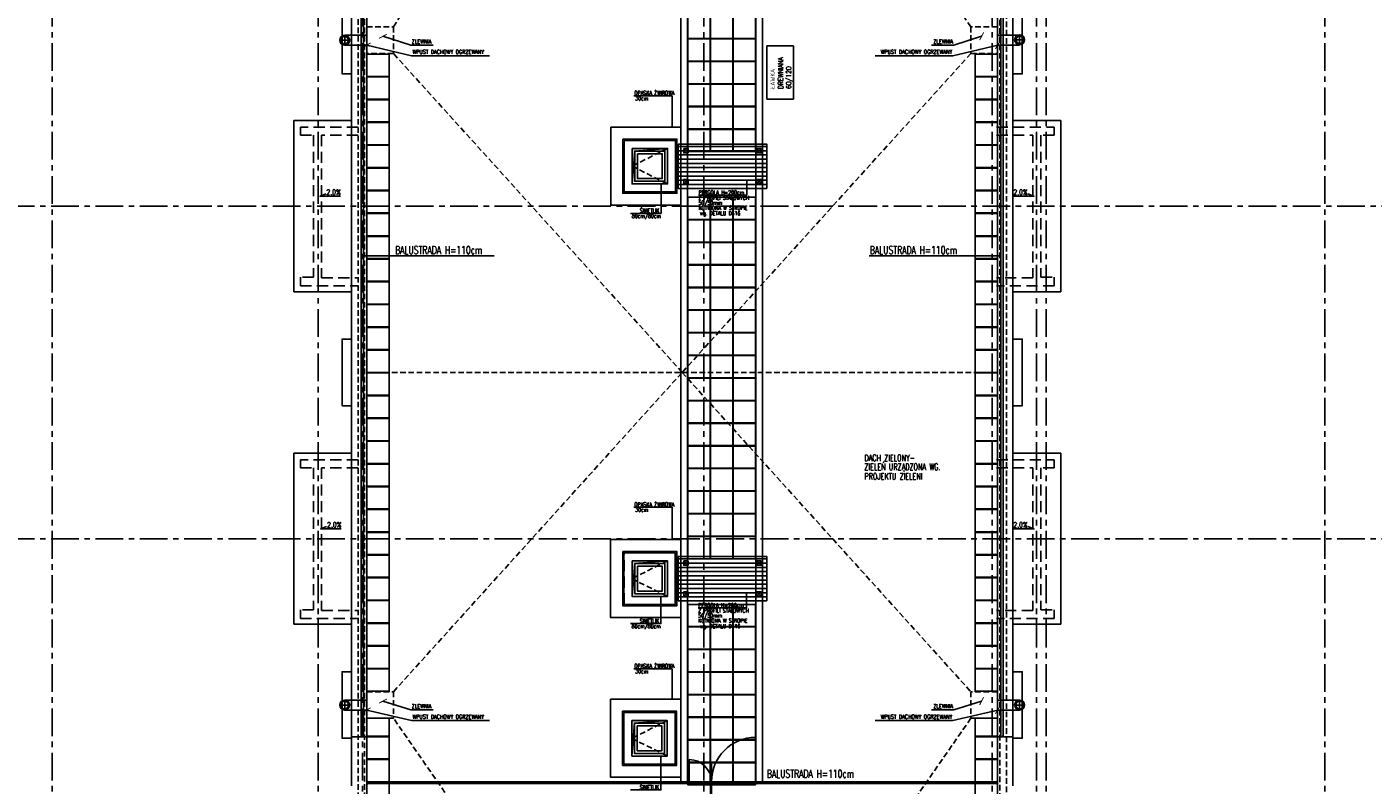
# Model space of a CAD drawing. Extents: x 41755 to 123924, y -112333 to 86187.
# Tile 36 of 256: x 106054 to 109090, y -100051 to -98342. Entities that reach past the tile are written whole.
import ezdxf
from ezdxf.enums import TextEntityAlignment as Align

# ---------------------------------------------------------------- set-up
doc = ezdxf.new("R2010")
doc.units = 0
doc.header["$LTSCALE"] = 50
doc.linetypes.add('CENTER', pattern=[2, 1.25, -0.25, 0.25, -0.25])
doc.linetypes.add('DASHED', pattern=[0.75, 0.5, -0.25])
doc.layers.get('0').update_dxf_attribs({"color": 101, "linetype": 'CONTINUOUS'})
for name, color, linetype in [('Ele-balustrada', 8, 'CONTINUOUS'), ('Ins-wod', 4, 'CONTINUOUS'), ('Okn---okna', 5, 'CONTINUOUS'), ('Opis-spadki', 61, 'CONTINUOUS'), ('Os-osie glowne', 1, 'CENTER'), ('Pos-ceramika', 14, 'CONTINUOUS'), ('Pzt-chodniki-hatch', 252, 'CONTINUOUS'), ('Sc-metal', 141, 'CONTINUOUS'), ('Sch-opis', 51, 'CONTINUOUS'), ('W-idok', 8, 'CONTINUOUS'), ('W-idok pod', 5, 'DASHED'), ('W-izol-w', 144, 'CONTINUOUS'), ('W-otwor-strop', 1, 'CONTINUOUS'), ('W-widok-spadki', 61, 'CONTINUOUS'), ('Wyp-meble', 155, 'CONTINUOUS')]:
    doc.layers.add(name, color=color, linetype=linetype)
doc.styles.add('ROMANS', font='romans', dxfattribs={"width": 0.85})
doc.dimstyles.new('CHMIELNA', dxfattribs={"dimscale": 3.5, "dimtxt": 4, "dimasz": 1.5, "dimexe": 3, "dimexo": 0, "dimgap": 1, "dimtad": 1, "dimdec": 1, "dimrnd": 0.5, "dimzin": 12, "dimdsep": 46, "dimtxsty": 'ROMANS', "dimblk": 'DIMTICK', "dimcen": 0.09, "dimse1": 1, "dimse2": 1, "dimclrd": 143, "dimclrt": 53, "dimadec": 0, "dimazin": 0, "dimtfac": 1, "dimtdec": 1, "dimtix": 1, "dimtmove": 2, "dimatfit": 2, "dimldrblk": 'ARCHTICK', "dimfxl": 0, "dimtolj": 1, "dimtzin": 0, "dimarcsym": 0})

# ---------------------------------------------------------------- blocks, each defined once
blk = doc.blocks.new('SPADKI')
at = {"ltscale": 25}
blk.add_lwpolyline([(0, 0), (0, -70), (-8, -50), (-8, -50)], dxfattribs=at)
at = {"ltscale": 25, "style": 'ROMANS', "width": 0.7}
blk.add_attdef('SP%', text='', height=18, rotation=90, dxfattribs=at).set_placement((-4.9, -24), align=Align.CENTER)
blk = doc.blocks.new('DIMTICK')
for p, q in [((-1, 0), (1, 0)), ((0, 1), (0, -1))]:
    blk.add_line(p, q)
at = {"const_width": 0.141}
blk.add_lwpolyline([(0.71, 0.71), (-0.71, -0.71)], dxfattribs=at)
blk = doc.blocks.new('_sfkhmgkjm')
for points in [[(-3.5, 0), (-3.5, -0.5)], [(-3.5, 0), (3.5, 0), (3.5, 0)], [(3.5, 0), (3.5, -0.5)]]:
    blk.add_lwpolyline(points)
blk.add_lwpolyline([(3.5, -0.5, -0.284735), (-3.5, -0.5, -7)], format="xyb")
blk = doc.blocks.new('_kdjkgjksjhgkfhh')
for p, q in [((-11.2, 0), (11.2, 0)), ((0, 11.2), (0, -11.2))]:
    blk.add_line(p, q)
for radius in [11.3, 8.25]:
    blk.add_circle((0, 0), radius)

msp = doc.modelspace()

# ---------------------------------------------------------------- hatches: boundary and pattern name
at = {"layer": 'W-idok'}
h = msp.add_hatch(dxfattribs=at)
h.set_pattern_fill('ANSI31', color=256, scale=3, angle=135, style=0)
h.set_pattern_definition([(180, (51853.137, 1496.259), (-4e-15, -9.525), [])])
h.paths.add_polyline_path([(107522.966, -98605.824), (107522.966, -98705.824), (107722.685, -98705.824), (107722.685, -98605.824)])
h = msp.add_hatch(dxfattribs=at)
h.set_pattern_fill('ANSI31', color=256, scale=3, angle=135, style=0)
h.set_pattern_definition([(180, (51853.137, 566.259), (-4e-15, -9.525), [])])
h.paths.add_polyline_path([(107522.966, -99535.824), (107522.966, -99635.824), (107722.685, -99635.824), (107722.685, -99535.824)])
at = {"layer": 'W-otwor-strop', "linetype": 'Continuous', "ltscale": 0.5}
h = msp.add_hatch(color=256, dxfattribs=at)
h.paths.add_polyline_path([(107424.966, -98621.824), (107498.966, -98615.824), (107418.966, -98615.824), (107418.966, -98639.487), (107423.054, -98645.399)])
h.paths.add_polyline_path([(107423.054, -98645.399), (107418.966, -98639.487), (107418.966, -98695.824)])
h = msp.add_hatch(color=256, dxfattribs=at)
h.paths.add_polyline_path([(107424.966, -99551.824), (107498.966, -99545.824), (107418.966, -99545.824), (107418.966, -99569.487), (107423.054, -99575.399)])
h.paths.add_polyline_path([(107423.054, -99575.399), (107418.966, -99569.487), (107418.966, -99625.824)])
h = msp.add_hatch(color=256, dxfattribs=at)
h.paths.add_polyline_path([(107424.466, -99911.824), (107498.466, -99905.824), (107418.466, -99905.824), (107418.466, -99929.487), (107422.554, -99935.399)])
h.paths.add_polyline_path([(107422.554, -99935.399), (107418.466, -99929.487), (107418.466, -99985.824)])

# ---------------------------------------------------------------- linework, layer by layer
at = {"layer": 'Ele-balustrada'}
for points in [[(106808.466, -99941.816), (106808.466, -97271.832)], [(106813.466, -99941.816), (106813.466, -97271.832)], [(108250.466, -99941.816), (108250.466, -97271.832)], [(108255.466, -99941.816), (108255.466, -97271.832)], [(107697.966, -100043.824), (107697.966, -99943.824)], [(107547.966, -100043.824), (107547.966, -99993.824)], [(107595.967, -100099.814), (107595.967, -100002.981)], [(107597.966, -100099.751), (107597.966, -100002.919)], [(106822.154, -100043.824), (108241.778, -100043.824)], [(106822.154, -100047.824), (108241.778, -100047.824)]]:
    msp.add_lwpolyline(points, dxfattribs=at)
for centre, radius, start, end in [((107697.966, -100043.824), 100, 90, 180), ((107547.966, -100043.824), 50, 0, 90)]:
    msp.add_arc(centre, radius, start, end, dxfattribs=at)
at = {"layer": 'Okn---okna', "linetype": 'DASHED', "ltscale": 0.5}
for points in [[(107498.966, -98615.824), (107418.966, -98655.824), (107498.966, -98695.824)], [(107498.466, -99545.824), (107418.466, -99585.824), (107498.466, -99625.824)], [(107498.466, -99905.824), (107418.466, -99945.824), (107498.466, -99985.824)]]:
    msp.add_lwpolyline(points, dxfattribs=at)
at = {"layer": 'Okn---okna'}
for points in [[(107418.966, -98615.824), (107498.966, -98615.824), (107498.966, -98695.824), (107418.966, -98695.824)], [(107424.966, -98621.824), (107492.966, -98621.824), (107492.966, -98689.824), (107424.966, -98689.824)], [(107430.966, -98627.824), (107486.966, -98627.824), (107486.966, -98683.824), (107430.966, -98683.824)], [(107418.966, -99545.824), (107498.966, -99545.824), (107498.966, -99625.824), (107418.966, -99625.824)], [(107424.966, -99551.824), (107492.966, -99551.824), (107492.966, -99619.824), (107424.966, -99619.824)], [(107430.966, -99557.824), (107486.966, -99557.824), (107486.966, -99613.824), (107430.966, -99613.824)], [(107418.466, -99905.824), (107498.466, -99905.824), (107498.466, -99985.824), (107418.466, -99985.824)], [(107424.466, -99911.824), (107492.466, -99911.824), (107492.466, -99979.824), (107424.466, -99979.824)], [(107430.466, -99917.824), (107486.466, -99917.824), (107486.466, -99973.824), (107430.466, -99973.824)]]:
    msp.add_lwpolyline(points, close=True, dxfattribs=at)
at = {"layer": 'Os-osie glowne'}
for points in [[(106110.966, -102040.824), (106110.966, -96063.824)], [(106710.966, -102040.824), (106710.966, -96063.824)], [(106810.966, -102040.824), (106810.966, -96063.824)], [(107580.966, -102040.824), (107580.966, -96063.824)], [(108230.966, -102040.824), (108230.966, -96063.824)], [(108330.966, -102040.824), (108330.966, -96063.824)], [(108352.966, -102040.824), (108352.966, -96063.824)], [(108980.966, -102040.824), (108980.966, -96063.824)], [(99508.966, -98745.824), (111775.966, -98745.824)], [(99508.966, -99495.824), (111775.966, -99495.824)]]:
    msp.add_lwpolyline(points, dxfattribs=at)
at = {"layer": 'Pos-ceramika'}
for points in [[(107370.966, -98567.824), (107528.966, -98567.824), (107528.966, -98743.824), (107370.966, -98743.824)], [(107370.466, -99497.824), (107528.966, -99497.824), (107528.966, -99673.824), (107370.466, -99673.824)], [(107370.466, -99857.824), (107528.966, -99857.824), (107528.966, -100033.824), (107370.466, -100033.824)]]:
    msp.add_lwpolyline(points, close=True, dxfattribs=at)
at = {"layer": 'Pzt-chodniki-hatch'}
for points in [[(107544.967, -98317.824), (107544.967, -98367.824), (107594.967, -98367.824), (107594.967, -98317.824)], [(107595.967, -98317.824), (107595.967, -98367.824), (107645.967, -98367.824), (107645.967, -98317.824)], [(107646.967, -98317.824), (107646.967, -98367.824), (107696.967, -98367.824), (107696.967, -98317.824)], [(107544.967, -98368.824), (107544.967, -98418.824), (107594.967, -98418.824), (107594.967, -98368.824)], [(107595.967, -98368.824), (107595.967, -98418.824), (107645.967, -98418.824), (107645.967, -98368.824)], [(107646.967, -98368.824), (107646.967, -98418.824), (107696.967, -98418.824), (107696.967, -98368.824)], [(106820.966, -98403.304), (106820.966, -98453.304), (106870.966, -98453.304), (106870.966, -98403.304)], [(108192.966, -98403.304), (108192.966, -98453.304), (108242.966, -98453.304), (108242.966, -98403.304)], [(107544.967, -98419.824), (107544.967, -98469.824), (107594.967, -98469.824), (107594.967, -98419.824)], [(107595.967, -98419.824), (107595.967, -98469.824), (107645.967, -98469.824), (107645.967, -98419.824)], [(107646.967, -98419.824), (107646.967, -98469.824), (107696.967, -98469.824), (107696.967, -98419.824)], [(106820.966, -98454.644), (106820.966, -98504.644), (106870.966, -98504.644), (106870.966, -98454.644)], [(107544.967, -98470.824), (107544.967, -98520.824), (107594.967, -98520.824), (107594.967, -98470.824)], [(107595.967, -98470.824), (107595.967, -98520.824), (107645.967, -98520.824), (107645.967, -98470.824)], [(107646.967, -98470.824), (107646.967, -98520.824), (107696.967, -98520.824), (107696.967, -98470.824)], [(108192.966, -98454.644), (108192.966, -98504.644), (108242.966, -98504.644), (108242.966, -98454.644)], [(106820.966, -98505.984), (106820.966, -98555.984), (106870.966, -98555.984), (106870.966, -98505.984)], [(107544.967, -98521.824), (107544.967, -98571.824), (107594.967, -98571.824), (107594.967, -98521.824)], [(107595.967, -98521.824), (107595.967, -98571.824), (107645.967, -98571.824), (107645.967, -98521.824)], [(107646.967, -98521.824), (107646.967, -98571.824), (107696.967, -98571.824), (107696.967, -98521.824)], [(108192.966, -98505.984), (108192.966, -98555.984), (108242.966, -98555.984), (108242.966, -98505.984)], [(106820.966, -98557.324), (106820.966, -98607.324), (106870.966, -98607.324), (106870.966, -98557.324)], [(108192.966, -98557.324), (108192.966, -98607.324), (108242.966, -98607.324), (108242.966, -98557.324)], [(107544.967, -98572.824), (107544.967, -98622.824), (107594.967, -98622.824), (107594.967, -98572.824)], [(107595.967, -98572.824), (107595.967, -98622.824), (107645.967, -98622.824), (107645.967, -98572.824)], [(107646.967, -98572.824), (107646.967, -98622.824), (107696.967, -98622.824), (107696.967, -98572.824)], [(106820.966, -98608.664), (106820.966, -98658.664), (106870.966, -98658.664), (106870.966, -98608.664)], [(108192.966, -98608.664), (108192.966, -98658.664), (108242.966, -98658.664), (108242.966, -98608.664)], [(106820.966, -98660.004), (106820.966, -98710.004), (106870.966, -98710.004), (106870.966, -98660.004)], [(108192.966, -98660.004), (108192.966, -98710.004), (108242.966, -98710.004), (108242.966, -98660.004)], [(106820.966, -98711.344), (106820.966, -98761.344), (106870.966, -98761.344), (106870.966, -98711.344)], [(108192.966, -98711.344), (108192.966, -98761.344), (108242.966, -98761.344), (108242.966, -98711.344)], [(107544.967, -98725.824), (107544.967, -98775.824), (107594.967, -98775.824), (107594.967, -98725.824)], [(107595.967, -98725.824), (107595.967, -98775.824), (107645.967, -98775.824), (107645.967, -98725.824)], [(107646.967, -98725.824), (107646.967, -98775.824), (107696.967, -98775.824), (107696.967, -98725.824)], [(106820.966, -98762.684), (106820.966, -98812.684), (106870.966, -98812.684), (106870.966, -98762.684)], [(107544.967, -98776.824), (107544.967, -98826.824), (107594.967, -98826.824), (107594.967, -98776.824)], [(107595.967, -98776.824), (107595.967, -98826.824), (107645.967, -98826.824), (107645.967, -98776.824)], [(107646.967, -98776.824), (107646.967, -98826.824), (107696.967, -98826.824), (107696.967, -98776.824)], [(108192.966, -98762.684), (108192.966, -98812.684), (108242.966, -98812.684), (108242.966, -98762.684)], [(106820.966, -98814.024), (106820.966, -98864.024), (106870.966, -98864.024), (106870.966, -98814.024)], [(107544.967, -98827.824), (107544.967, -98877.824), (107594.967, -98877.824), (107594.967, -98827.824)], [(107595.967, -98827.824), (107595.967, -98877.824), (107645.967, -98877.824), (107645.967, -98827.824)], [(107646.967, -98827.824), (107646.967, -98877.824), (107696.967, -98877.824), (107696.967, -98827.824)], [(108192.966, -98814.024), (108192.966, -98864.024), (108242.966, -98864.024), (108242.966, -98814.024)], [(106820.966, -98865.364), (106820.966, -98915.364), (106870.966, -98915.364), (106870.966, -98865.364)], [(108192.966, -98865.364), (108192.966, -98915.364), (108242.966, -98915.364), (108242.966, -98865.364)], [(107544.967, -98878.824), (107544.967, -98928.824), (107594.967, -98928.824), (107594.967, -98878.824)], [(107595.967, -98878.824), (107595.967, -98928.824), (107645.967, -98928.824), (107645.967, -98878.824)], [(107646.967, -98878.824), (107646.967, -98928.824), (107696.967, -98928.824), (107696.967, -98878.824)], [(106820.966, -98916.704), (106820.966, -98966.704), (106870.966, -98966.704), (106870.966, -98916.704)], [(108192.966, -98916.704), (108192.966, -98966.704), (108242.966, -98966.704), (108242.966, -98916.704)], [(107544.967, -98929.824), (107544.967, -98979.824), (107594.967, -98979.824), (107594.967, -98929.824)], [(107595.967, -98929.824), (107595.967, -98979.824), (107645.967, -98979.824), (107645.967, -98929.824)], [(107646.967, -98929.824), (107646.967, -98979.824), (107696.967, -98979.824), (107696.967, -98929.824)], [(106820.966, -98968.044), (106820.966, -99018.044), (106870.966, -99018.044), (106870.966, -98968.044)], [(107544.967, -98980.824), (107544.967, -99030.824), (107594.967, -99030.824), (107594.967, -98980.824)], [(107595.967, -98980.824), (107595.967, -99030.824), (107645.967, -99030.824), (107645.967, -98980.824)], [(107646.967, -98980.824), (107646.967, -99030.824), (107696.967, -99030.824), (107696.967, -98980.824)], [(108192.966, -98968.044), (108192.966, -99018.044), (108242.966, -99018.044), (108242.966, -98968.044)], [(106820.966, -99019.384), (106820.966, -99069.384), (106870.966, -99069.384), (106870.966, -99019.384)], [(108192.966, -99019.384), (108192.966, -99069.384), (108242.966, -99069.384), (108242.966, -99019.384)], [(107544.967, -99031.824), (107544.967, -99081.824), (107594.967, -99081.824), (107594.967, -99031.824)], [(107595.967, -99031.824), (107595.967, -99081.824), (107645.967, -99081.824), (107645.967, -99031.824)], [(107646.967, -99031.824), (107646.967, -99081.824), (107696.967, -99081.824), (107696.967, -99031.824)], [(106820.966, -99070.724), (106820.966, -99120.724), (106870.966, -99120.724), (106870.966, -99070.724)], [(108192.966, -99070.724), (108192.966, -99120.724), (108242.966, -99120.724), (108242.966, -99070.724)], [(107544.967, -99082.824), (107544.967, -99132.824), (107594.967, -99132.824), (107594.967, -99082.824)], [(107595.967, -99082.824), (107595.967, -99132.824), (107645.967, -99132.824), (107645.967, -99082.824)], [(107646.967, -99082.824), (107646.967, -99132.824), (107696.967, -99132.824), (107696.967, -99082.824)], [(106820.966, -99122.064), (106820.966, -99172.064), (106870.966, -99172.064), (106870.966, -99122.064)], [(107544.967, -99133.824), (107544.967, -99183.824), (107594.967, -99183.824), (107594.967, -99133.824)], [(107595.967, -99133.824), (107595.967, -99183.824), (107645.967, -99183.824), (107645.967, -99133.824)], [(107646.967, -99133.824), (107646.967, -99183.824), (107696.967, -99183.824), (107696.967, -99133.824)], [(108192.966, -99122.064), (108192.966, -99172.064), (108242.966, -99172.064), (108242.966, -99122.064)], [(106820.966, -99173.404), (106820.966, -99223.404), (106870.966, -99223.404), (106870.966, -99173.404)], [(107544.967, -99184.824), (107544.967, -99234.824), (107594.967, -99234.824), (107594.967, -99184.824)], [(107595.967, -99184.824), (107595.967, -99234.824), (107645.967, -99234.824), (107645.967, -99184.824)], [(107646.967, -99184.824), (107646.967, -99234.824), (107696.967, -99234.824), (107696.967, -99184.824)], [(108192.966, -99173.404), (108192.966, -99223.404), (108242.966, -99223.404), (108242.966, -99173.404)], [(106820.966, -99224.744), (106820.966, -99274.744), (106870.966, -99274.744), (106870.966, -99224.744)], [(108192.966, -99224.744), (108192.966, -99274.744), (108242.966, -99274.744), (108242.966, -99224.744)], [(107544.967, -99235.824), (107544.967, -99285.824), (107594.967, -99285.824), (107594.967, -99235.824)], [(107595.967, -99235.824), (107595.967, -99285.824), (107645.967, -99285.824), (107645.967, -99235.824)], [(107646.967, -99235.824), (107646.967, -99285.824), (107696.967, -99285.824), (107696.967, -99235.824)], [(106820.966, -99276.084), (106820.966, -99326.084), (106870.966, -99326.084), (106870.966, -99276.084)], [(107544.967, -99286.824), (107544.967, -99336.824), (107594.967, -99336.824), (107594.967, -99286.824)], [(107595.967, -99286.824), (107595.967, -99336.824), (107645.967, -99336.824), (107645.967, -99286.824)], [(107646.967, -99286.824), (107646.967, -99336.824), (107696.967, -99336.824), (107696.967, -99286.824)], [(108192.966, -99276.084), (108192.966, -99326.084), (108242.966, -99326.084), (108242.966, -99276.084)], [(106820.966, -99327.424), (106820.966, -99377.424), (106870.966, -99377.424), (106870.966, -99327.424)], [(107544.967, -99337.824), (107544.967, -99387.824), (107594.967, -99387.824), (107594.967, -99337.824)], [(107595.967, -99337.824), (107595.967, -99387.824), (107645.967, -99387.824), (107645.967, -99337.824)], [(107646.967, -99337.824), (107646.967, -99387.824), (107696.967, -99387.824), (107696.967, -99337.824)], [(108192.966, -99327.424), (108192.966, -99377.424), (108242.966, -99377.424), (108242.966, -99327.424)], [(106820.966, -99378.764), (106820.966, -99428.764), (106870.966, -99428.764), (106870.966, -99378.764)], [(108192.966, -99378.764), (108192.966, -99428.764), (108242.966, -99428.764), (108242.966, -99378.764)], [(107544.967, -99388.824), (107544.967, -99438.824), (107594.967, -99438.824), (107594.967, -99388.824)], [(107595.967, -99388.824), (107595.967, -99438.824), (107645.967, -99438.824), (107645.967, -99388.824)], [(107646.967, -99388.824), (107646.967, -99438.824), (107696.967, -99438.824), (107696.967, -99388.824)], [(106820.966, -99430.104), (106820.966, -99480.104), (106870.966, -99480.104), (106870.966, -99430.104)], [(107544.967, -99439.824), (107544.967, -99489.824), (107594.967, -99489.824), (107594.967, -99439.824)], [(107595.967, -99439.824), (107595.967, -99489.824), (107645.967, -99489.824), (107645.967, -99439.824)], [(107646.967, -99439.824), (107646.967, -99489.824), (107696.967, -99489.824), (107696.967, -99439.824)], [(108192.966, -99430.104), (108192.966, -99480.104), (108242.966, -99480.104), (108242.966, -99430.104)], [(106820.966, -99481.444), (106820.966, -99531.444), (106870.966, -99531.444), (106870.966, -99481.444)], [(107544.967, -99490.824), (107544.967, -99540.824), (107594.967, -99540.824), (107594.967, -99490.824)], [(107595.967, -99490.824), (107595.967, -99540.824), (107645.967, -99540.824), (107645.967, -99490.824)], [(107646.967, -99490.824), (107646.967, -99540.824), (107696.967, -99540.824), (107696.967, -99490.824)], [(108192.966, -99481.444), (108192.966, -99531.444), (108242.966, -99531.444), (108242.966, -99481.444)], [(106820.966, -99532.784), (106820.966, -99582.784), (106870.966, -99582.784), (106870.966, -99532.784)], [(108192.966, -99532.784), (108192.966, -99582.784), (108242.966, -99582.784), (108242.966, -99532.784)], [(106820.966, -99584.124), (106820.966, -99634.124), (106870.966, -99634.124), (106870.966, -99584.124)], [(108192.966, -99584.124), (108192.966, -99634.124), (108242.966, -99634.124), (108242.966, -99584.124)], [(106820.966, -99635.464), (106820.966, -99685.464), (106870.966, -99685.464), (106870.966, -99635.464)], [(107544.967, -99643.824), (107544.967, -99693.824), (107594.967, -99693.824), (107594.967, -99643.824)], [(107595.967, -99643.824), (107595.967, -99693.824), (107645.967, -99693.824), (107645.967, -99643.824)], [(107646.967, -99643.824), (107646.967, -99693.824), (107696.967, -99693.824), (107696.967, -99643.824)], [(108192.966, -99635.464), (108192.966, -99685.464), (108242.966, -99685.464), (108242.966, -99635.464)], [(106820.966, -99686.804), (106820.966, -99736.804), (106870.966, -99736.804), (106870.966, -99686.804)], [(108192.966, -99686.804), (108192.966, -99736.804), (108242.966, -99736.804), (108242.966, -99686.804)], [(107544.967, -99694.824), (107544.967, -99744.824), (107594.967, -99744.824), (107594.967, -99694.824)], [(107595.967, -99694.824), (107595.967, -99744.824), (107645.967, -99744.824), (107645.967, -99694.824)], [(107646.967, -99694.824), (107646.967, -99744.824), (107696.967, -99744.824), (107696.967, -99694.824)], [(106820.966, -99738.144), (106820.966, -99788.144), (106870.966, -99788.144), (106870.966, -99738.144)], [(107544.967, -99745.824), (107544.967, -99795.824), (107594.967, -99795.824), (107594.967, -99745.824)], [(107595.967, -99745.824), (107595.967, -99795.824), (107645.967, -99795.824), (107645.967, -99745.824)], [(107646.967, -99745.824), (107646.967, -99795.824), (107696.967, -99795.824), (107696.967, -99745.824)], [(108192.966, -99738.144), (108192.966, -99788.144), (108242.966, -99788.144), (108242.966, -99738.144)], [(106820.966, -99789.484), (106820.966, -99839.484), (106870.966, -99839.484), (106870.966, -99789.484)], [(107544.967, -99796.824), (107544.967, -99846.824), (107594.967, -99846.824), (107594.967, -99796.824)], [(107595.967, -99796.824), (107595.967, -99846.824), (107645.967, -99846.824), (107645.967, -99796.824)], [(107646.967, -99796.824), (107646.967, -99846.824), (107696.967, -99846.824), (107696.967, -99796.824)], [(108192.966, -99789.484), (108192.966, -99839.484), (108242.966, -99839.484), (108242.966, -99789.484)], [(107544.967, -99847.824), (107544.967, -99897.824), (107594.967, -99897.824), (107594.967, -99847.824)], [(107595.967, -99847.824), (107595.967, -99897.824), (107645.967, -99897.824), (107645.967, -99847.824)], [(107646.967, -99847.824), (107646.967, -99897.824), (107696.967, -99897.824), (107696.967, -99847.824)], [(106820.966, -99900.824), (106820.966, -99940.824), (106870.966, -99940.824), (106870.966, -99900.824)], [(107544.967, -99898.824), (107544.967, -99948.824), (107594.967, -99948.824), (107594.967, -99898.824)], [(107595.967, -99898.824), (107595.967, -99948.824), (107645.967, -99948.824), (107645.967, -99898.824)], [(107646.967, -99898.824), (107646.967, -99948.824), (107696.967, -99948.824), (107696.967, -99898.824)], [(108192.966, -99900.824), (108192.966, -99940.824), (108242.966, -99940.824), (108242.966, -99900.824)], [(106820.966, -99942.324), (106820.966, -99992.324), (106870.966, -99992.324), (106870.966, -99942.324)], [(107544.967, -99949.824), (107544.967, -99999.824), (107594.967, -99999.824), (107594.967, -99949.824)], [(107595.967, -99949.824), (107595.967, -99999.824), (107645.967, -99999.824), (107645.967, -99949.824)], [(107646.967, -99949.824), (107646.967, -99999.824), (107696.967, -99999.824), (107696.967, -99949.824)], [(108192.966, -99942.324), (108192.966, -99992.324), (108242.966, -99992.324), (108242.966, -99942.324)], [(106820.966, -99993.824), (106820.966, -100043.824), (106870.966, -100043.824), (106870.966, -99993.824)], [(107544.967, -100000.824), (107544.967, -100050.824), (107594.967, -100050.824), (107594.967, -100000.824)], [(107595.967, -100000.824), (107595.967, -100050.824), (107645.967, -100050.824), (107645.967, -100000.824)], [(107646.967, -100000.824), (107646.967, -100050.824), (107696.967, -100050.824), (107696.967, -100000.824)], [(108192.966, -99993.824), (108192.966, -100043.824), (108242.966, -100043.824), (108242.966, -99993.824)], [(106820.966, -100047.824), (106820.966, -100097.824), (106870.966, -100097.824), (106870.966, -100047.824)], [(108192.966, -100047.824), (108192.966, -100097.824), (108242.966, -100097.824), (108242.966, -100047.824)]]:
    msp.add_lwpolyline(points, close=True, dxfattribs=at)
at = {"layer": 'Sc-metal'}
for points in [[(107535.466, -98615.824), (107535.466, -98625.824), (107545.466, -98625.824), (107545.466, -98615.824)], [(107710.185, -98615.824), (107710.185, -98625.824), (107700.185, -98625.824), (107700.185, -98615.824)], [(107535.466, -98695.824), (107535.466, -98685.824), (107545.466, -98685.824), (107545.466, -98695.824)], [(107710.185, -98695.824), (107710.185, -98685.824), (107700.185, -98685.824), (107700.185, -98695.824)], [(107535.466, -99545.824), (107535.466, -99555.824), (107545.466, -99555.824), (107545.466, -99545.824)], [(107710.185, -99545.824), (107710.185, -99555.824), (107700.185, -99555.824), (107700.185, -99545.824)], [(107535.466, -99625.824), (107535.466, -99615.824), (107545.466, -99615.824), (107545.466, -99625.824)], [(107710.185, -99625.824), (107710.185, -99615.824), (107700.185, -99615.824), (107700.185, -99625.824)]]:
    msp.add_lwpolyline(points, close=True, dxfattribs=at)
for points in [[(107535.466, -98615.824), (107545.466, -98625.824)], [(107545.466, -98615.824), (107535.466, -98625.824)], [(107710.185, -98615.824), (107700.185, -98625.824)], [(107700.185, -98615.824), (107710.185, -98625.824)], [(107535.466, -98695.824), (107545.466, -98685.824)], [(107545.466, -98695.824), (107535.466, -98685.824)], [(107710.185, -98695.824), (107700.185, -98685.824)], [(107700.185, -98695.824), (107710.185, -98685.824)], [(107535.466, -99545.824), (107545.466, -99555.824)], [(107545.466, -99545.824), (107535.466, -99555.824)], [(107710.185, -99545.824), (107700.185, -99555.824)], [(107700.185, -99545.824), (107710.185, -99555.824)], [(107535.466, -99625.824), (107545.466, -99615.824)], [(107545.466, -99625.824), (107535.466, -99615.824)], [(107710.185, -99625.824), (107700.185, -99615.824)], [(107700.185, -99625.824), (107710.185, -99615.824)]]:
    msp.add_lwpolyline(points, dxfattribs=at)
at = {"layer": 'Sch-opis'}
for points in [[(107423.336, -98497.044), (107509.126, -98497.044)], [(107509.126, -98567.824), (107509.126, -98497.044)], [(107568.436, -98721.205), (107677.408, -98721.205), (107677.408, -98685.562)], [(107415.67, -98762.241), (107484.407, -98762.241), (107484.407, -98695.824)], [(107108.183, -98857.616), (106811.844, -98857.616)], [(108249.828, -98857.616), (107953.489, -98857.616)], [(107423.336, -99424.628), (107509.126, -99424.628)], [(107509.126, -99497.824), (107509.126, -99424.628)], [(107415.17, -99687.213), (107483.907, -99687.213), (107483.907, -99625.824)], [(107567.936, -99651.986), (107676.908, -99651.986), (107676.908, -99616.344)], [(107423.336, -99789.055), (107509.126, -99789.055)], [(107509.126, -99857.824), (107509.126, -99789.055)], [(107415.17, -100062.388), (107483.907, -100062.388), (107483.907, -99985.824)]]:
    msp.add_lwpolyline(points, dxfattribs=at)
at = {"layer": 'W-idok', "linetype": 'DASHED', "ltscale": 0.5}
for p, q in [((106800.966, -97255.824), (106800.966, -100985.824)), ((106815.966, -97255.824), (106815.966, -101000.824)), ((108247.966, -101000.824), (108247.966, -97255.824)), ((108262.966, -100985.824), (108262.966, -97255.824))]:
    msp.add_line(p, q, dxfattribs=at)
at = {"layer": 'W-idok'}
for p, q in [((106870.966, -98401.824), (106870.966, -99840.824)), ((108192.966, -99840.824), (108192.966, -98401.824)), ((106870.966, -99900.824), (106870.966, -100768.824)), ((108192.966, -100768.824), (108192.966, -99900.824))]:
    msp.add_line(p, q, dxfattribs=at)
for points in [[(107697.966, -97273.324), (107697.966, -100043.824)], [(107712.966, -97270.824), (107712.966, -98347.966)], [(107543.966, -97624.824), (107543.966, -100043.824)], [(107528.966, -98268.28), (107528.966, -100043.824)], [(107712.966, -98347.966), (107712.966, -100043.824)], [(106770.966, -98360.574), (106820.966, -98360.574)], [(106770.966, -98383.074), (106820.966, -98383.074)], [(108292.966, -98360.574), (108242.966, -98360.574)], [(108292.966, -98383.074), (108242.966, -98383.074)], [(107522.966, -98605.824), (107522.966, -98705.824), (107722.685, -98705.824), (107722.685, -98605.824), (107522.966, -98605.824)], [(107522.966, -99535.824), (107522.966, -99635.824), (107722.685, -99635.824), (107722.685, -99535.824), (107522.966, -99535.824)], [(106770.966, -99859.574), (106820.966, -99859.574)], [(108292.966, -99859.574), (108242.966, -99859.574)], [(106770.966, -99882.074), (106820.966, -99882.074)], [(108292.966, -99882.074), (108242.966, -99882.074)]]:
    msp.add_lwpolyline(points, dxfattribs=at)
for points in [[(107397.966, -98594.824), (107519.966, -98594.824), (107519.966, -98716.824), (107397.966, -98716.824)], [(107397.966, -99524.824), (107519.966, -99524.824), (107519.966, -99646.824), (107397.966, -99646.824)], [(107397.466, -99884.824), (107519.466, -99884.824), (107519.466, -100006.824), (107397.466, -100006.824)]]:
    msp.add_lwpolyline(points, close=True, dxfattribs=at)
at = {"layer": 'W-idok', "linetype": 'DASHED'}
for points in [[(107400.966, -98597.824), (107516.966, -98597.824), (107516.966, -98713.824), (107400.966, -98713.824)], [(107400.966, -99527.824), (107516.966, -99527.824), (107516.966, -99643.824), (107400.966, -99643.824)], [(107400.466, -99887.824), (107516.466, -99887.824), (107516.466, -100003.824), (107400.466, -100003.824)]]:
    msp.add_lwpolyline(points, close=True, dxfattribs=at)
at = {"layer": 'W-idok pod', "linetype": 'Continuous'}
for p, q in [((106663.466, -98552.824), (106655.966, -98552.824)), ((106655.966, -98552.824), (106655.966, -98938.824)), ((106785.966, -98552.824), (106663.466, -98552.824)), ((108385.966, -98552.824), (108277.966, -98552.824)), ((108385.966, -98938.824), (108385.966, -98552.824)), ((106655.966, -98938.824), (106785.966, -98938.824)), ((108277.966, -98938.824), (108385.966, -98938.824)), ((106785.966, -99302.824), (106655.966, -99302.824)), ((106655.966, -99302.824), (106655.966, -99688.824)), ((108385.966, -99302.824), (108277.966, -99302.824)), ((108385.966, -99688.824), (108385.966, -99302.824)), ((106655.966, -99688.824), (106785.966, -99688.824)), ((108277.966, -99688.824), (108385.966, -99688.824))]:
    msp.add_line(p, q, dxfattribs=at)
for points in [[(106785.966, -98297.824), (106764.966, -98297.824), (106764.966, -98447.824), (106785.966, -98447.824)], [(108277.966, -98295.824), (108298.966, -98295.824), (108298.966, -98447.824), (108277.966, -98447.824)], [(106785.966, -99045.824), (106764.966, -99045.824), (106764.966, -99195.824), (106785.966, -99195.824)], [(108277.966, -99045.824), (108298.966, -99045.824), (108298.966, -99195.824), (108277.966, -99195.824)], [(106785.966, -99795.824), (106764.966, -99795.824), (106764.966, -99945.824), (106785.966, -99945.824)], [(108277.966, -99795.824), (108298.966, -99795.824), (108298.966, -99945.824), (108288.466, -99945.824), (108277.966, -99945.824)]]:
    msp.add_lwpolyline(points, dxfattribs=at)
at = {"layer": 'W-idok pod'}
for points in [[(106800.966, -98567.824), (106670.966, -98567.824), (106670.966, -98585.824), (106700.966, -98585.824), (106700.966, -98905.824), (106670.966, -98905.824), (106670.966, -98925.824), (106800.966, -98925.824)], [(106800.966, -98585.824), (106718.966, -98585.824), (106718.966, -98907.824), (106800.966, -98907.824)], [(108240.966, -98567.824), (108370.966, -98567.824), (108370.966, -98585.824), (108340.966, -98585.824), (108340.966, -98905.824), (108370.966, -98905.824), (108370.966, -98925.824), (108240.966, -98925.824)], [(108240.966, -98585.824), (108322.966, -98585.824), (108322.966, -98907.824), (108240.966, -98907.824)], [(106800.966, -99317.824), (106670.966, -99317.824), (106670.966, -99335.824), (106700.966, -99335.824), (106700.966, -99655.824), (106670.966, -99655.824), (106670.966, -99675.824), (106800.966, -99675.824)], [(108240.966, -99317.824), (108370.966, -99317.824), (108370.966, -99335.824), (108340.966, -99335.824), (108340.966, -99655.824), (108370.966, -99655.824), (108370.966, -99675.824), (108240.966, -99675.824)], [(106800.966, -99335.824), (106718.966, -99335.824), (106718.966, -99657.824), (106800.966, -99657.824)], [(108240.966, -99335.824), (108322.966, -99335.824), (108322.966, -99657.824), (108240.966, -99657.824)]]:
    msp.add_lwpolyline(points, dxfattribs=at)
at = {"layer": 'W-izol-w', "linetype": 'Continuous'}
for p, q in [((106820.966, -97270.824), (106820.966, -101005.824)), ((108242.966, -101005.824), (108242.966, -97270.824)), ((106785.966, -98188.824), (106785.966, -98552.824)), ((108277.966, -98552.824), (108277.966, -98188.824)), ((106785.966, -98552.824), (106785.966, -99302.824)), ((108277.966, -99302.824), (108277.966, -98552.824)), ((106785.966, -99302.824), (106785.966, -100052.824)), ((108277.966, -100052.824), (108277.966, -99302.824))]:
    msp.add_line(p, q, dxfattribs=at)
for points in [[(106785.966, -99942.824), (106820.966, -99942.824)], [(108242.966, -99942.824), (108277.966, -99942.824)]]:
    msp.add_lwpolyline(points, dxfattribs=at)
at = {"layer": 'W-otwor-strop', "ltscale": 0.5}
for points in [[(107400.966, -98597.824), (107516.966, -98597.824), (107516.966, -98713.824), (107400.966, -98713.824)], [(107418.966, -98615.824), (107498.966, -98615.824), (107498.966, -98695.824), (107418.966, -98695.824)], [(107400.466, -99527.824), (107516.466, -99527.824), (107516.466, -99643.824), (107400.466, -99643.824)], [(107418.966, -99545.824), (107498.966, -99545.824), (107498.966, -99625.824), (107418.966, -99625.824)], [(107400.466, -99887.824), (107516.466, -99887.824), (107516.466, -100003.824), (107400.466, -100003.824)], [(107418.466, -99905.824), (107498.466, -99905.824), (107498.466, -99985.824), (107418.466, -99985.824)]]:
    msp.add_lwpolyline(points, close=True, dxfattribs=at)
for points in [[(107498.966, -98615.824), (107424.966, -98621.824), (107418.966, -98695.824)], [(107498.966, -99545.824), (107424.966, -99551.824), (107418.966, -99625.824)], [(107498.466, -99905.824), (107424.466, -99911.824), (107418.466, -99985.824)]]:
    msp.add_lwpolyline(points, dxfattribs=at)
at = {"layer": 'W-widok-spadki', "linetype": 'DASHED', "ltscale": 0.5}
for points in [[(106880.966, -98341.824), (107343.966, -97624.824)], [(108182.966, -98341.824), (107697.966, -97624.824)], [(107531.966, -99120.824), (106880.966, -98401.824)], [(108182.966, -98401.824), (107531.966, -99120.824)], [(106820.966, -99120.824), (108242.966, -99120.824)], [(106880.966, -99840.824), (107531.966, -99120.824)], [(107531.966, -99120.824), (108182.966, -99840.824)], [(107531.966, -100837.824), (106880.966, -99900.824)], [(108182.966, -99900.824), (107531.966, -100837.824)]]:
    msp.add_lwpolyline(points, dxfattribs=at)
for points in [[(106820.966, -98341.824), (106880.966, -98341.824), (106880.966, -98401.824), (106820.966, -98401.824)], [(108242.966, -98341.824), (108182.966, -98341.824), (108182.966, -98401.824), (108242.966, -98401.824)], [(106820.966, -99840.824), (106880.966, -99840.824), (106880.966, -99900.824), (106820.966, -99900.824)], [(108242.966, -99840.824), (108182.966, -99840.824), (108182.966, -99900.824), (108242.966, -99900.824)]]:
    msp.add_lwpolyline(points, close=True, dxfattribs=at)
at = {"layer": 'Wyp-meble'}
msp.add_lwpolyline([(107782.966, -98384.694), (107722.966, -98384.694), (107722.966, -98504.694), (107782.966, -98504.694)], close=True, dxfattribs=at)

# ---------------------------------------------------------------- block references
at = {"layer": 'Ele-balustrada', "xscale": -1}
for p, rotation in [((106810.966, -99942.824), 180), ((106820.966, -100045.824), 89.99999999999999)]:
    msp.add_blockref('_sfkhmgkjm', p, dxfattribs=dict(at, rotation=rotation))
at = {"layer": 'Ele-balustrada'}
for p, rotation in [((108252.966, -99942.824), 179.9999999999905), ((108242.966, -100045.824), 270)]:
    msp.add_blockref('_sfkhmgkjm', p, dxfattribs=dict(at, rotation=rotation))
at = {"layer": 'Ins-wod'}
for p in [(106770.966, -98371.824), (108292.966, -98370.824), (106770.966, -99870.824), (108292.966, -99870.824)]:
    msp.add_blockref('_kdjkgjksjhgkfhh', p, dxfattribs=at)
at = {"layer": 'Opis-spadki', "xscale": 0.6604040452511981, "yscale": 0.6604040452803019, "zscale": 0.6604040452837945, "rotation": 270}
for p in [(106761.604, -98723.73), (106763.148, -99473.73)]:
    msp.add_blockref('SPADKI', p, dxfattribs=at).add_auto_attribs({'SP%': '2,0%'})
at = {"layer": 'Opis-spadki'}
ref = msp.add_blockref('SPADKI', (108278.784, -98723.73), dxfattribs=dict(at, xscale=-0.6604040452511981, yscale=0.6604040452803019, zscale=0.6604040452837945, rotation=89.99999999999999))
ref.add_attrib('SP%', '2,0%', dxfattribs={"layer": '0', "ltscale": 25, "height": 11.8873, "style": 'ROMANS', "width": 0.7}).set_placement((108294.665, -98720.496), align=Align.CENTER)
ref = msp.add_blockref('SPADKI', (108278.784, -99473.73), dxfattribs=dict(at, xscale=-0.6604040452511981, yscale=0.6604040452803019, zscale=0.6604040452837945, rotation=89.99999999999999))
ref.add_attrib('SP%', '2,0%', dxfattribs={"layer": '0', "ltscale": 25, "height": 11.8873, "style": 'ROMANS', "width": 0.7}).set_placement((108294.665, -99470.496), align=Align.CENTER)

# ---------------------------------------------------------------- texts
at = {"layer": 'Sch-opis', "style": 'ROMANS', "width": 0.7}
for s, height, p in [('OPASKA ŻWIROWA', 9, (107423.958, -98495.279)), ('30cm', 9, (107426.195, -98507.514)), ('PERGOLA H=200cm ', 9, (107568.678, -98719.44)), ('50/50mm', 9, (107568.656, -98742.828)), ('Z PROFILI STALOWYCH', 9, (107568.656, -98731.675)), ('KOTWIONA W STROPIE', 9, (107568.656, -98754.329)), ('80cm/80cm', 9, (107418.529, -98772.712)), ('ŚWIETLIK ', 9, (107436.55, -98760.476)), ('wg. DETALU D616', 9, (107571.656, -98766.57)), ('BALUSTRADA H=110cm', 18, (106884.524, -98853.892)), ('BALUSTRADA H=110cm', 18, (107955.072, -98853.892)), ('ZIELEŃ URZĄDZONA WG.', 14.4, (107942.849, -99340.954)), ('DACH ZIELONY- ', 14.4, (107942.849, -99320.711)), ('PROJEKTU ZIELENI', 14.4, (107942.849, -99362.503)), ('OPASKA ŻWIROWA', 9, (107423.958, -99422.863)), ('30cm', 9, (107426.195, -99435.098)), ('Z PROFILI STALOWYCH', 9, (107568.156, -99662.457)), ('PERGOLA H=200cm ', 9, (107568.178, -99650.221)), ('80cm/80cm', 9, (107418.029, -99697.684)), ('ŚWIETLIK ', 9, (107436.05, -99685.448)), ('50/50mm', 9, (107568.156, -99673.609)), ('KOTWIONA W STROPIE', 9, (107568.156, -99685.11)), ('wg. DETALU D616', 9, (107571.656, -99697.57)), ('OPASKA ŻWIROWA', 9, (107423.958, -99787.29)), ('30cm', 9, (107426.195, -99799.526)), ('BALUSTRADA H=110cm', 18, (107722.663, -100034.722)), ('ŚWIETLIK ', 9, (107436.05, -100060.623))]:
    msp.add_text(s, height=height, dxfattribs=at).set_placement(p)
at = {"layer": 'Sch-opis', "char_height": 9, "width": 203.76147, "style": 'ROMANS'}
for s, insert, attachment_point in [('ZLEWNIA', (106921.947, -98369.835), 1), ('ZLEWNIA', (106921.947, -98369.835), 1), ('ZLEWNIA', (108142.506, -98369.835), 3), ('ZLEWNIA', (108142.506, -98369.835), 3), ('WPUST DACHOWY OGRZEWANY', (106923.773, -98393.63), 1), ('WPUST DACHOWY OGRZEWANY', (108140.68, -98393.63), 3), ('ZLEWNIA', (106921.947, -99868.835), 1), ('ZLEWNIA', (106921.947, -99868.835), 1), ('ZLEWNIA', (108142.506, -99868.835), 3), ('ZLEWNIA', (108142.506, -99868.835), 3), ('WPUST DACHOWY OGRZEWANY', (106923.773, -99892.63), 1), ('WPUST DACHOWY OGRZEWANY', (108140.68, -99892.63), 3)]:
    msp.add_mtext(s, dxfattribs=dict(at, insert=insert, attachment_point=attachment_point))
at = {"layer": 'Sch-opis', "insert": (107730.586, -98481.604), "char_height": 10.8, "width": 96.59286, "attachment_point": 1, "rotation": 90, "style": 'ROMANS'}
msp.add_mtext('ŁAWKA DREWNIANA\\P60/120', dxfattribs=at)

# ---------------------------------------------------------------- leaders
at = {"layer": 'Sch-opis'}
for points in [[(106820.966, -98383.074), (106921.765, -98406.697), (107097.347, -98406.697)], [(106857.252, -98362.927), (106919.94, -98382.903), (106970.224, -98382.903)], [(106857.252, -98362.927), (106919.94, -98382.903), (106970.224, -98382.903)], [(108243.486, -98383.074), (108142.687, -98406.697), (107967.106, -98406.697)], [(108207.201, -98362.927), (108144.513, -98382.903), (108094.228, -98382.903)], [(108207.201, -98362.927), (108144.513, -98382.903), (108094.228, -98382.903)], [(106857.252, -99861.927), (106919.94, -99881.903), (106970.224, -99881.903)], [(106857.252, -99861.927), (106919.94, -99881.903), (106970.224, -99881.903)], [(108207.201, -99861.927), (108144.513, -99881.903), (108094.228, -99881.903)], [(108207.201, -99861.927), (108144.513, -99881.903), (108094.228, -99881.903)], [(106820.966, -99882.074), (106921.765, -99905.697), (107097.347, -99905.697)], [(108243.486, -99882.074), (108142.687, -99905.697), (107967.106, -99905.697)]]:
    msp.add_leader(points, dimstyle='CHMIELNA', override={"dimasz": 4, "dimgap": 1, "dimtad": 0}, dxfattribs=at)

doc.saveas('drawing.dxf')
